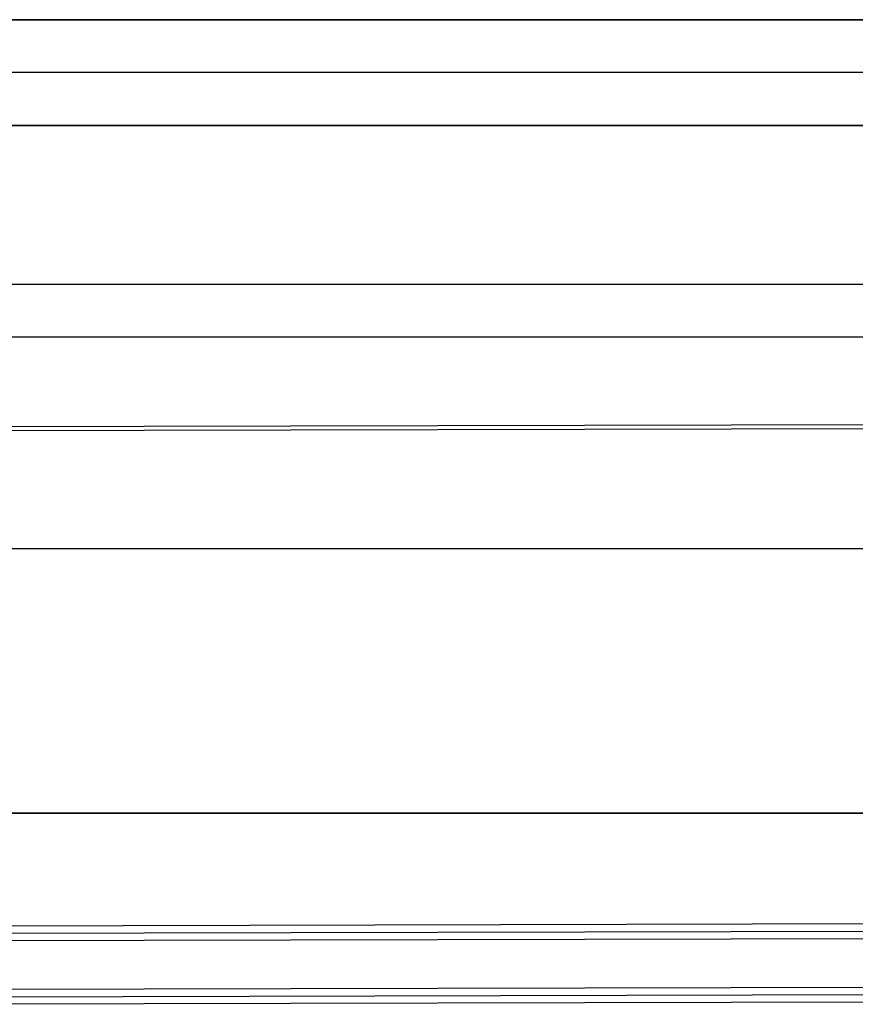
# Model space of a CAD drawing. Header units: millimetres. Extents: x -443 to 78, y -75 to 91.
# Tile 3 of 40: x -427 to -412, y -74 to -56. Entities that reach past the tile are written whole.
import ezdxf

# ---------------------------------------------------------------- set-up
doc = ezdxf.new("R2010")
doc.units = ezdxf.units.MM
doc.header["$MEASUREMENT"] = 0
doc.layers.add('Predefinito', color=5, linetype='Continuous')

msp = doc.modelspace()

# ---------------------------------------------------------------- linework, layer by layer
at = {"layer": 'Predefinito'}
for points in [[(-147.094, -55.836), (-439.786, -55.836)], [(-439.786, -55.836), (-147.094, -55.836)], [(-439.786, -55.836), (-147.094, -55.836)], [(-147.094, -56.836), (-439.786, -56.836)], [(-441.791, -57.836), (-145.089, -57.836)], [(-147.094, -57.836), (-439.786, -57.836)], [(-427.758, -57.836), (-159.122, -57.836)], [(-439.786, -60.836), (-147.094, -60.836)], [(-159.122, -61.836), (-427.758, -61.836)], [(-441.791, -65.836), (-145.089, -65.836)], [(-439.786, -65.836), (-147.094, -65.836)], [(-427.758, -65.836), (-159.122, -65.836)], [(-153.494, -70.836), (-432.094, -70.836)], [(-432.094, -70.836), (-153.494, -70.836)]]:
    msp.add_lwpolyline(points, dxfattribs=at)
at = {"layer": 'Predefinito', "extrusion": (-0.000131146, -3.07498e-07, 1)}
for points in [[(-140.465, -62.86), (-435.464, -63.552)], [(-435.464, -63.619), (-140.465, -62.927)], [(-140.443, -72.297), (-435.442, -72.988)], [(-430.441, -73.251), (-145.442, -72.582)], [(-140.44, -73.496), (-435.439, -74.188)], [(-430.438, -74.45), (-145.439, -73.782)]]:
    msp.add_lwpolyline(points, dxfattribs=at)
at = {"layer": 'Predefinito', "extrusion": (7.34273e-05, 1.71694e-07, 1)}
for points in [[(-435.41, -73.124), (-140.491, -72.435)], [(-435.407, -74.324), (-140.488, -73.634)]]:
    msp.add_lwpolyline(points, dxfattribs=at)
at = {"layer": 'Predefinito', "extrusion": (-6.42397e-06, 1, 0)}
msp.add_lwpolyline([(145.443, 20.044), (430.444, 19.986)], dxfattribs=at)

doc.saveas('drawing.dxf')
